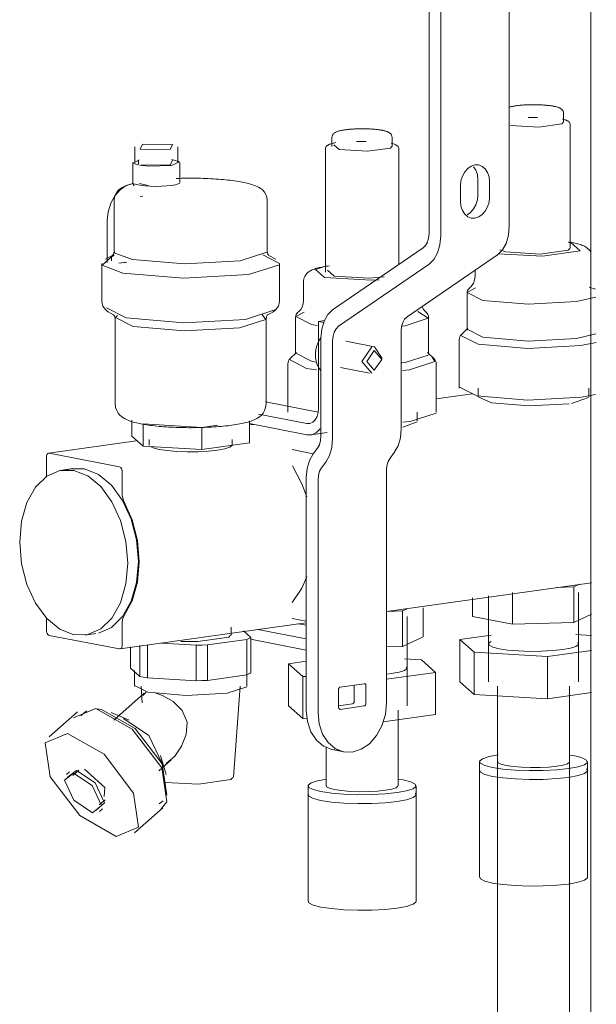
# Model space of a CAD drawing. Header units: millimetres. Extents: x 38570 to 76040, y -5041 to 9267.
# Tile 65 of 169: x 49465 to 49593, y 6378 to 6597. Entities that reach past the tile are written whole.
import ezdxf

# ---------------------------------------------------------------- set-up
doc = ezdxf.new("R2010")
doc.units = ezdxf.units.MM
doc.layers.add('M-EQPM-____-OTLN', color=50, linetype='Continuous', lineweight=20)
doc.layers.add('P-PIPE-____-OTLN', color=3, linetype='Continuous', lineweight=20)

# ---------------------------------------------------------------- blocks, each defined once
blk = doc.blocks.new('ADSK_Коллектор с регулирующими клапанами и расходомерами - N5-V46-3D Отопление left')
at = {"layer": 'M-EQPM-____-OTLN'}
for p, q in [((49555.66, 6613.94), (49555.66, 6549.38)), ((49573.48, 6615.57), (49573.48, 6551.01)), ((49558.25, 6548.88), (49558.25, 6613.43)), ((49579.74, 6575.14), (49577.65, 6575.15)), ((49585.54, 6574.07), (49585.54, 6576.04)), ((49587.01, 6546.16), (49587.01, 6573.58)), ((49534.12, 6570.7), (49534.12, 6568.73)), ((49547.48, 6568.73), (49547.48, 6570.7)), ((49490.37, 6568.6), (49490.37, 6565.15)), ((49499.87, 6565.15), (49499.87, 6568.6)), ((49532.65, 6568.23), (49532.65, 6540.81)), ((49534.51, 6569.09), (49535.72, 6568.01)), ((49541.68, 6569.8), (49539.59, 6569.81)), ((49548.95, 6542.51), (49548.95, 6568.23)), ((49491.14, 6564.72), (49491.17, 6565.59)), ((49498.73, 6565.66), (49498.2, 6564.56)), ((49489.87, 6565.15), (49489.87, 6560.42)), ((49498.2, 6564.56), (49491.72, 6564.6)), ((49500.37, 6560.71), (49500.37, 6565.15)), ((49566.51, 6557.94), (49566.51, 6561.39)), ((49493.34, 6560.06), (49491.36, 6560.45)), ((49562.63, 6556.53), (49562.63, 6559.98)), ((49569.1, 6560.89), (49569.1, 6557.43)), ((49492.13, 6557.7), (49491.5, 6557.63)), ((49485.74, 6556.77), (49485.74, 6545.43)), ((49519.74, 6545.43), (49519.74, 6556.77)), ((49484.22, 6542.95), (49484.22, 6552.28)), ((49554.36, 6546.21), (49534.26, 6532.45)), ((49586.71, 6547.42), (49587.22, 6547.33)), ((49485.49, 6544.57), (49483.83, 6543.67)), ((49485.18, 6544.21), (49485.79, 6544.59)), ((49485.18, 6543.34), (49485.18, 6544.21)), ((49518.79, 6544.62), (49522.49, 6542.72)), ((49519.74, 6545.43), (49519.74, 6545.43)), ((49521.64, 6543.67), (49519.98, 6544.57)), ((49570.88, 6544.68), (49550.78, 6530.92)), ((49571.37, 6545.75), (49572.66, 6545.28)), ((49482.99, 6542.72), (49482.99, 6534.45)), ((49488.6, 6543.04), (49486.8, 6542.78)), ((49488.59, 6543.02), (49487.86, 6542.89)), ((49522.49, 6534.45), (49522.49, 6542.72)), ((49535.56, 6528.78), (49555.66, 6542.55)), ((49533.12, 6541.26), (49534.6, 6539.94)), ((49565.88, 6541.26), (49565.88, 6539.92)), ((49527.82, 6538.84), (49527.82, 6534.57)), ((49592.59, 6537.01), (49591.24, 6537.44)), ((49564.1, 6536.12), (49564.1, 6527.94)), ((49488.46, 6530.67), (49484.04, 6532.91)), ((49484.78, 6531.78), (49485.75, 6531.26)), ((49519.73, 6531.26), (49520.69, 6531.78)), ((49526.04, 6530.77), (49526.04, 6522.59)), ((49555.56, 6522.59), (49555.56, 6530.77)), ((49485.99, 6530.51), (49485.99, 6511.55)), ((49519.49, 6511.55), (49519.49, 6530.51)), ((49529.57, 6529.2), (49530.83, 6528.98)), ((49532.43, 6530.05), (49531.14, 6529.87)), ((49532.28, 6529.65), (49531.14, 6529.87)), ((49531.14, 6529.87), (49531.14, 6510.64)), ((49549.48, 6527.75), (49549.48, 6506.04)), ((49562.72, 6526.73), (49566.54, 6524.79)), ((49564.31, 6528.34), (49562.9, 6526.97)), ((49564.15, 6528.13), (49567.63, 6526.36)), ((49531.67, 6526.12), (49531.67, 6504.4)), ((49534.26, 6503.9), (49534.26, 6525.62)), ((49543.57, 6524.21), (49537.16, 6525.45)), ((49545.25, 6521.62), (49543.57, 6524.21)), ((49562.38, 6525.82), (49562.38, 6515.09)), ((49526.25, 6523), (49524.84, 6521.62)), ((49526.09, 6522.79), (49529.57, 6521.02)), ((49556.76, 6521.62), (49555.35, 6523)), ((49524.32, 6520.48), (49524.32, 6509.74)), ((49524.66, 6521.39), (49528.47, 6519.45)), ((49529.57, 6521.02), (49530.48, 6520.85)), ((49557.28, 6509.74), (49557.28, 6520.48)), ((49528.47, 6519.45), (49530.68, 6519.09)), ((49536.04, 6519.64), (49542.44, 6518.41)), ((49562.43, 6515.3), (49566.31, 6513.33)), ((49565.32, 6513.83), (49557.23, 6512.7)), ((49566.6, 6515.09), (49566.6, 6513.11)), ((49566.61, 6513.13), (49569.53, 6511.8)), ((49591.12, 6513.11), (49591.12, 6515.09)), ((49519.38, 6512.02), (49531.07, 6509.76)), ((49587.29, 6511.65), (49591.08, 6512.95)), ((49528.55, 6507.19), (49517.81, 6509.27)), ((49553.06, 6507.77), (49553.06, 6509.74)), ((49489.68, 6504.42), (49489.68, 6507.98)), ((49492.19, 6507.11), (49505.25, 6506.34)), ((49492.19, 6502.18), (49492.19, 6507.11)), ((49505.25, 6506.34), (49508.79, 6506.84)), ((49515.79, 6502.89), (49515.79, 6507.83)), ((49515.79, 6507.2), (49528.55, 6504.73)), ((49516.74, 6507.01), (49515.79, 6506.88)), ((49549.85, 6506.41), (49553.02, 6507.61)), ((49492.19, 6502.18), (49489.68, 6504.42)), ((49505.25, 6506.34), (49505.25, 6501.41)), ((49529.45, 6504.7), (49533.04, 6505.21)), ((49490.67, 6503.35), (49471.22, 6500.62)), ((49493.54, 6503.66), (49493.54, 6502.43)), ((49515.79, 6502.89), (49505.25, 6501.41)), ((49511.94, 6502.43), (49511.94, 6503.66)), ((49486.92, 6497.61), (49471.36, 6500.62)), ((49505.25, 6501.41), (49492.19, 6502.18)), ((49529.94, 6500.51), (49525.31, 6501.41)), ((49530.91, 6501.76), (49529.94, 6500.48)), ((49547.96, 6500.75), (49547, 6499.48)), ((49470.71, 6499.76), (49470.71, 6495.46)), ((49531.78, 6497.34), (49532.74, 6498.62)), ((49476.57, 6497.21), (49474.21, 6496.88)), ((49487.57, 6491.4), (49487.57, 6496.5)), ((49546.24, 6496.83), (49546.24, 6445.21)), ((49528.42, 6495.2), (49528.42, 6443.57)), ((49531.02, 6443.07), (49531.02, 6494.69)), ((49546.24, 6465.47), (49591.75, 6471.86)), ((49574.23, 6462.64), (49574.23, 6469.73)), ((49584.05, 6470.83), (49587.8, 6470.94)), ((49587.8, 6470.94), (49589.08, 6471.54)), ((49587.8, 6470.94), (49587.8, 6463.05)), ((49588.86, 6449.89), (49588.86, 6469.72)), ((49565.29, 6464.37), (49565.29, 6468.48)), ((49568.86, 6468.98), (49568.86, 6449.89)), ((49546.62, 6465.5), (49549.74, 6465.6)), ((49549.74, 6465.6), (49550.81, 6466.09)), ((49549.74, 6465.6), (49549.74, 6457.71)), ((49554.37, 6459.85), (49554.37, 6466.3)), ((49470.71, 6464.04), (49470.71, 6461.29)), ((49487.06, 6457.16), (49528.31, 6462.96)), ((49487.57, 6458.03), (49487.57, 6463.12)), ((49525.31, 6463.93), (49528.42, 6463.33)), ((49550.8, 6444.55), (49550.8, 6464.37)), ((49574.23, 6462.64), (49565.29, 6464.37)), ((49587.8, 6463.05), (49574.23, 6462.64)), ((49591.75, 6464.87), (49587.8, 6463.05)), ((49511.74, 6460.26), (49511.74, 6461.99)), ((49516.07, 6459.71), (49514.44, 6461.17)), ((49528.42, 6459.38), (49517.67, 6461.46)), ((49526.66, 6462.77), (49528.42, 6462.43)), ((49471.36, 6460.18), (49486.92, 6457.17)), ((49479.35, 6460.24), (49481.71, 6460.57)), ((49506.48, 6458.08), (49515.2, 6459.3)), ((49515.2, 6451.41), (49515.2, 6459.3)), ((49516.05, 6459.31), (49528.42, 6456.92)), ((49516.07, 6451.81), (49516.07, 6459.71)), ((49554.37, 6459.85), (49549.74, 6457.71)), ((49569.44, 6460.2), (49562.54, 6459.23)), ((49562.54, 6459.23), (49565.68, 6456.42)), ((49562.54, 6449.86), (49562.54, 6459.23)), ((49591.75, 6460.14), (49588.28, 6460.35)), ((49489.41, 6452.93), (49489.41, 6457.65)), ((49491.48, 6451.07), (49491.48, 6457.94)), ((49493.15, 6450.75), (49493.15, 6458.02)), ((49496.25, 6458.46), (49503.95, 6458)), ((49503.95, 6458), (49503.95, 6450.11)), ((49506.48, 6450.19), (49506.48, 6458.08)), ((49549.74, 6457.71), (49546.24, 6457.6)), ((49565.68, 6456.42), (49582, 6455.47)), ((49565.68, 6447.05), (49565.68, 6456.42)), ((49582, 6455.47), (49591.75, 6456.84)), ((49528.42, 6454.44), (49524.48, 6453.89)), ((49553.98, 6454.78), (49550.22, 6455)), ((49557.12, 6451.97), (49553.98, 6454.78)), ((49582, 6446.1), (49582, 6455.47)), ((49491.48, 6451.07), (49489.41, 6452.93)), ((49490.24, 6452.37), (49490.24, 6448.92)), ((49515.24, 6448.92), (49515.24, 6452.37)), ((49524.48, 6453.89), (49527.62, 6451.08)), ((49524.48, 6444.52), (49524.48, 6453.89)), ((49546.24, 6450.45), (49557.12, 6451.97)), ((49557.12, 6442.6), (49557.12, 6451.97)), ((49503.95, 6450.11), (49493.15, 6450.75)), ((49515.2, 6451.41), (49506.48, 6450.19)), ((49527.62, 6451.08), (49528.42, 6451.03)), ((49527.62, 6441.71), (49527.62, 6451.08)), ((49547.28, 6451.68), (49546.28, 6451.55)), ((49565.68, 6447.05), (49562.54, 6449.86)), ((49490.28, 6449.08), (49493.22, 6447.58)), ((49491.74, 6448.9), (49492.01, 6445.2)), ((49492.86, 6447.56), (49492.1, 6446.81)), ((49512.24, 6428.68), (49513.74, 6448.9)), ((49535.58, 6444.2), (49535.58, 6448.15)), ((49535.97, 6448.69), (49541.29, 6449.44)), ((49539.08, 6445.56), (49539.08, 6449.13)), ((49541.67, 6449), (49541.67, 6445.06)), ((49570.86, 6448.9), (49570.86, 6432.14)), ((49586.86, 6432.14), (49586.86, 6448.9)), ((49492.43, 6447.33), (49485.69, 6441.34)), ((49582, 6446.1), (49565.68, 6447.05)), ((49591.75, 6447.47), (49582, 6446.1)), ((49477.62, 6443.19), (49471.35, 6437.63)), ((49481.66, 6443.95), (49476.71, 6441.87)), ((49479.67, 6443.41), (49479.2, 6443.07)), ((49482.92, 6443.76), (49482.07, 6443.88)), ((49527.62, 6441.71), (49524.48, 6444.52)), ((49535.58, 6444.57), (49538.7, 6445.01)), ((49541.29, 6444.51), (49535.97, 6443.76)), ((49548.8, 6426.79), (49548.8, 6443.56)), ((49479.2, 6443.07), (49478.38, 6442.33)), ((49489.07, 6441.34), (49485.1, 6443.07)), ((49528.62, 6441.65), (49527.62, 6441.71)), ((49557.12, 6442.6), (49545.48, 6440.97)), ((49532.8, 6435.45), (49532.8, 6426.79)), ((49534.14, 6434.82), (49536.73, 6434.32)), ((49495.66, 6430.13), (49498.38, 6432.54)), ((49497.3, 6429.33), (49496.05, 6433.48)), ((49477.41, 6430.21), (49475.36, 6428.61)), ((49477.91, 6430.25), (49476.59, 6429.08)), ((49566.86, 6432.14), (49566.86, 6430.16)), ((49566.86, 6430.16), (49566.86, 6406.49)), ((49590.86, 6430.16), (49590.66, 6430.52)), ((49590.66, 6430.52), (49590.86, 6430.16)), ((49590.86, 6430.16), (49590.86, 6432.14)), ((49590.86, 6406.49), (49590.86, 6430.16)), ((49475.85, 6429.92), (49475.19, 6429.33)), ((49528.8, 6426.79), (49528.8, 6424.82)), ((49552.8, 6424.82), (49552.8, 6426.79)), ((49482.41, 6422.53), (49483.73, 6423.7)), ((49528.8, 6424.82), (49528.8, 6401.15)), ((49552.8, 6424.82), (49552.6, 6425.18)), ((49552.6, 6425.18), (49552.8, 6424.82)), ((49552.8, 6401.15), (49552.8, 6424.82)), ((49482.49, 6421.11), (49483.15, 6421.69)), ((49490.28, 6416.32), (49496.55, 6421.89)), ((49495.78, 6422.75), (49496.61, 6423.48))]:
    blk.add_line(p, q, dxfattribs=at)
for points in [[(49573.53, 6577.43, 0), (49573.66, 6577.47, 0), (49573.8, 6577.51, 0), (49573.94, 6577.54, 0), (49574.09, 6577.58, 0), (49574.25, 6577.61, 0), (49574.41, 6577.64, 0), (49574.58, 6577.67, 0), (49574.75, 6577.7, 0), (49574.93, 6577.73, 0), (49575.11, 6577.75, 0), (49575.3, 6577.78, 0), (49575.49, 6577.8, 0), (49575.69, 6577.82, 0), (49575.89, 6577.84, 0), (49576.1, 6577.86, 0), (49576.31, 6577.88, 0), (49576.52, 6577.9, 0), (49576.74, 6577.91, 0), (49576.96, 6577.92, 0), (49577.19, 6577.94, 0), (49577.41, 6577.95, 0), (49577.64, 6577.96, 0), (49577.87, 6577.96, 0), (49578.1, 6577.97, 0), (49578.33, 6577.97, 0), (49578.57, 6577.98, 0), (49578.8, 6577.98, 0), (49579.03, 6577.98, 0), (49579.27, 6577.97, 0), (49579.5, 6577.97, 0), (49579.73, 6577.97, 0), (49579.96, 6577.96, 0), (49580.19, 6577.95, 0), (49580.42, 6577.94, 0), (49580.64, 6577.93, 0), (49580.86, 6577.92, 0), (49581.08, 6577.9, 0), (49581.3, 6577.89, 0), (49581.51, 6577.87, 0), (49581.72, 6577.85, 0), (49581.93, 6577.83, 0), (49582.13, 6577.81, 0), (49582.32, 6577.79, 0), (49582.51, 6577.77, 0), (49582.7, 6577.74, 0), (49582.88, 6577.72, 0), (49583.05, 6577.69, 0), (49583.22, 6577.66, 0), (49583.37, 6577.63, 0)], [(49585.54, 6576.04, 0), (49585.5, 6576.32, 0), (49585.42, 6576.55, 0), (49585.3, 6576.74, 0), (49585.18, 6576.89, 0), (49585.06, 6577, 0), (49584.93, 6577.09, 0), (49584.81, 6577.17, 0), (49584.69, 6577.23, 0), (49584.57, 6577.29, 0), (49584.45, 6577.34, 0), (49584.33, 6577.38, 0), (49584.2, 6577.43, 0), (49584.06, 6577.47, 0), (49583.93, 6577.51, 0), (49583.78, 6577.54, 0), (49583.63, 6577.58, 0), (49583.47, 6577.61, 0), (49583.37, 6577.63, 0)], [(49587.01, 6573.58, 0), (49586.99, 6573.74, 0), (49586.94, 6573.9, 0), (49586.86, 6574.02, 0), (49586.77, 6574.13, 0), (49586.67, 6574.21, 0), (49586.57, 6574.29, 0), (49586.46, 6574.36, 0), (49586.35, 6574.42, 0), (49586.22, 6574.48, 0), (49586.09, 6574.53, 0), (49585.95, 6574.58, 0), (49585.8, 6574.63, 0), (49585.64, 6574.68, 0), (49585.47, 6574.73, 0), (49585.29, 6574.77, 0)], [(49534.12, 6570.7, 0), (49534.16, 6570.97, 0), (49534.24, 6571.21, 0), (49534.36, 6571.4, 0), (49534.48, 6571.55, 0), (49534.61, 6571.66, 0), (49534.73, 6571.75, 0), (49534.85, 6571.82, 0), (49534.97, 6571.89, 0), (49535.09, 6571.94, 0), (49535.21, 6571.99, 0), (49535.33, 6572.04, 0), (49535.46, 6572.08, 0), (49535.6, 6572.12, 0), (49535.74, 6572.16, 0), (49535.88, 6572.2, 0), (49536.03, 6572.23, 0), (49536.19, 6572.27, 0), (49536.35, 6572.3, 0), (49536.51, 6572.33, 0), (49536.69, 6572.36, 0), (49536.87, 6572.38, 0), (49537.05, 6572.41, 0), (49537.24, 6572.43, 0), (49537.43, 6572.46, 0), (49537.63, 6572.48, 0), (49537.83, 6572.5, 0), (49538.04, 6572.52, 0), (49538.25, 6572.54, 0), (49538.46, 6572.55, 0), (49538.68, 6572.57, 0), (49538.9, 6572.58, 0), (49539.12, 6572.59, 0), (49539.35, 6572.6, 0), (49539.58, 6572.61, 0), (49539.81, 6572.62, 0), (49540.04, 6572.63, 0), (49540.27, 6572.63, 0), (49540.5, 6572.63, 0), (49540.74, 6572.63, 0), (49540.97, 6572.63, 0), (49541.2, 6572.63, 0), (49541.44, 6572.63, 0), (49541.67, 6572.62, 0), (49541.9, 6572.62, 0), (49542.13, 6572.61, 0), (49542.36, 6572.6, 0), (49542.58, 6572.59, 0), (49542.8, 6572.58, 0), (49543.02, 6572.56, 0), (49543.24, 6572.55, 0), (49543.45, 6572.53, 0), (49543.66, 6572.51, 0), (49543.86, 6572.49, 0), (49544.06, 6572.47, 0), (49544.26, 6572.45, 0), (49544.45, 6572.42, 0), (49544.64, 6572.4, 0), (49544.82, 6572.37, 0), (49544.99, 6572.34, 0), (49545.16, 6572.31, 0), (49545.31, 6572.29, 0)], [(49547.48, 6570.7, 0), (49547.44, 6570.97, 0), (49547.36, 6571.21, 0), (49547.24, 6571.4, 0), (49547.12, 6571.55, 0), (49546.99, 6571.66, 0), (49546.87, 6571.75, 0), (49546.75, 6571.82, 0), (49546.63, 6571.89, 0), (49546.51, 6571.94, 0), (49546.39, 6571.99, 0), (49546.27, 6572.04, 0), (49546.14, 6572.08, 0), (49546, 6572.12, 0), (49545.86, 6572.16, 0), (49545.72, 6572.2, 0), (49545.57, 6572.23, 0), (49545.41, 6572.27, 0), (49545.31, 6572.29, 0)], [(49573.78, 6573.36, 0), (49580.07, 6572.99, 0), (49585.15, 6573.7, 0), (49585.45, 6574.01, 0)], [(49492.04, 6569.2, 0), (49491.5, 6568.1, 0), (49498.2, 6568.01, 0)], [(49498.2, 6568.01, 0), (49498.73, 6569.11, 0), (49492.04, 6569.2, 0)], [(49532.65, 6568.23, 0), (49532.67, 6568.4, 0), (49532.72, 6568.55, 0), (49532.8, 6568.68, 0), (49532.89, 6568.78, 0), (49532.99, 6568.87, 0), (49533.09, 6568.95, 0), (49533.2, 6569.01, 0), (49533.32, 6569.08, 0), (49533.44, 6569.13, 0), (49533.57, 6569.19, 0), (49533.71, 6569.24, 0), (49533.86, 6569.29, 0), (49534.02, 6569.34, 0), (49534.19, 6569.39, 0), (49534.37, 6569.43, 0), (49534.56, 6569.47, 0), (49534.75, 6569.51, 0), (49534.96, 6569.55, 0)], [(49535.72, 6568.01, 0), (49542.01, 6567.64, 0), (49547.09, 6568.36, 0), (49547.39, 6568.67, 0)], [(49548.95, 6568.23, 0), (49548.93, 6568.4, 0), (49548.88, 6568.55, 0), (49548.8, 6568.68, 0), (49548.71, 6568.78, 0), (49548.61, 6568.87, 0), (49548.51, 6568.95, 0), (49548.4, 6569.01, 0), (49548.28, 6569.08, 0), (49548.16, 6569.13, 0), (49548.03, 6569.19, 0), (49547.89, 6569.24, 0), (49547.74, 6569.29, 0), (49547.58, 6569.34, 0), (49547.41, 6569.39, 0), (49547.23, 6569.43, 0)], [(49491.05, 6564.64, 0), (49489.96, 6564.99, 0), (49491.32, 6565.73, 0)], [(49498.56, 6565.78, 0), (49500.28, 6565.31, 0), (49498.52, 6564.49, 0)], [(49498.52, 6564.49, 0), (49493.36, 6564.34, 0), (49491.38, 6564.58, 0)], [(49562.63, 6559.98, 0), (49562.74, 6561.08, 0), (49563.06, 6562.13, 0), (49563.58, 6563.07, 0), (49564.25, 6563.83, 0), (49565.03, 6564.36, 0), (49565.87, 6564.62, 0), (49566.7, 6564.6, 0), (49567.48, 6564.29, 0), (49568.15, 6563.72, 0), (49568.67, 6562.92, 0), (49568.99, 6561.96, 0), (49569.1, 6560.89, 0)], [(49566.51, 6561.39, 0), (49566.4, 6562.46, 0), (49566.07, 6563.42, 0), (49565.56, 6564.22, 0)], [(49514.25, 6560.78, 0), (49513.83, 6560.86, 0), (49513.4, 6560.93, 0), (49512.95, 6561, 0), (49512.48, 6561.07, 0), (49512.01, 6561.13, 0), (49511.52, 6561.19, 0), (49511.02, 6561.25, 0), (49510.51, 6561.3, 0), (49509.98, 6561.35, 0), (49509.45, 6561.4, 0), (49508.91, 6561.44, 0), (49508.35, 6561.48, 0), (49507.79, 6561.52, 0), (49507.23, 6561.55, 0), (49506.65, 6561.58, 0), (49506.07, 6561.6, 0), (49505.49, 6561.62, 0), (49504.9, 6561.64, 0), (49504.3, 6561.65, 0), (49503.71, 6561.66, 0), (49503.11, 6561.66, 0), (49502.52, 6561.66, 0), (49501.92, 6561.66, 0), (49501.33, 6561.65, 0), (49500.73, 6561.64, 0), (49500.14, 6561.63, 0), (49499.56, 6561.61, 0)], [(49484.22, 6552.28, 0), (49484.42, 6554.23, 0), (49484.99, 6556.09, 0), (49485.89, 6557.75, 0), (49487.08, 6559.09, 0), (49488.45, 6560.02, 0), (49489.93, 6560.48, 0)], [(49485.74, 6556.77, 0), (49485.82, 6557.46, 0), (49486.04, 6558.06, 0), (49486.32, 6558.54, 0), (49486.64, 6558.9, 0), (49486.95, 6559.19, 0), (49487.26, 6559.41, 0), (49487.56, 6559.6, 0), (49487.86, 6559.76, 0), (49488.17, 6559.9, 0), (49488.47, 6560.03, 0), (49488.79, 6560.15, 0), (49489.12, 6560.26, 0), (49489.46, 6560.36, 0), (49489.82, 6560.46, 0), (49489.92, 6560.49, 0)], [(49490.16, 6560.43, 0), (49489.93, 6560.49, 0), (49489.87, 6560.41, 0), (49489.96, 6560.23, 0), (49490.19, 6559.99, 0)], [(49498.52, 6560.05, 0), (49497.46, 6559.94, 0), (49496.27, 6559.87, 0), (49495, 6559.85, 0), (49493.74, 6559.88, 0), (49492.57, 6559.96, 0), (49491.54, 6560.08, 0), (49490.72, 6560.24, 0), (49490.16, 6560.43, 0)], [(49500.32, 6560.59, 0), (49499.99, 6560.39, 0), (49499.38, 6560.21, 0), (49498.52, 6560.05, 0)], [(49519.74, 6556.77, 0), (49519.66, 6557.46, 0), (49519.44, 6558.06, 0), (49519.15, 6558.54, 0), (49518.84, 6558.9, 0), (49518.53, 6559.19, 0), (49518.22, 6559.41, 0), (49517.92, 6559.6, 0), (49517.62, 6559.76, 0), (49517.31, 6559.9, 0), (49517, 6560.03, 0), (49516.68, 6560.15, 0), (49516.35, 6560.26, 0), (49516.01, 6560.36, 0), (49515.66, 6560.46, 0), (49515.29, 6560.55, 0), (49514.91, 6560.64, 0), (49514.51, 6560.73, 0), (49514.25, 6560.78, 0)], [(49569.1, 6557.43, 0), (49568.99, 6556.33, 0), (49568.67, 6555.28, 0), (49568.15, 6554.34, 0), (49567.48, 6553.58, 0), (49566.7, 6553.05, 0), (49565.87, 6552.79, 0), (49565.03, 6552.81, 0), (49564.25, 6553.12, 0), (49563.58, 6553.69, 0), (49563.06, 6554.49, 0), (49562.74, 6555.46, 0), (49562.63, 6556.53, 0)], [(49564.11, 6553.55, 0), (49564.89, 6554.08, 0), (49565.56, 6554.84, 0), (49566.07, 6555.78, 0), (49566.4, 6556.84, 0), (49566.51, 6557.94, 0)], [(49573.48, 6551.01, 0), (49573.3, 6549.01, 0), (49572.78, 6547.2, 0), (49571.96, 6545.73, 0), (49570.88, 6544.68, 0)], [(49555.66, 6549.38, 0), (49555.57, 6548.37, 0), (49555.31, 6547.47, 0), (49554.9, 6546.74, 0), (49554.36, 6546.21, 0)], [(49555.66, 6542.55, 0), (49556.73, 6543.59, 0), (49557.56, 6545.07, 0), (49558.08, 6546.87, 0), (49558.25, 6548.88, 0)], [(49587.22, 6547.33, 0), (49589.2, 6545.55, 0), (49580.85, 6544.38, 0), (49570.99, 6544.9, 0)], [(49572.66, 6545.28, 0), (49580.34, 6544.83, 0), (49586.54, 6545.71, 0), (49586.9, 6546.09, 0)], [(49586.64, 6547.49, 0), (49586.98, 6547.43, 0), (49587.31, 6547.37, 0), (49587.6, 6547.32, 0)], [(49591.6, 6545.2, 0), (49591.38, 6545.58, 0), (49591.13, 6545.87, 0), (49590.88, 6546.09, 0), (49590.64, 6546.27, 0), (49590.41, 6546.42, 0), (49590.17, 6546.54, 0), (49589.94, 6546.65, 0), (49589.7, 6546.75, 0), (49589.46, 6546.84, 0), (49589.2, 6546.93, 0), (49588.94, 6547, 0), (49588.67, 6547.08, 0), (49588.39, 6547.15, 0), (49588.1, 6547.22, 0), (49587.8, 6547.28, 0), (49587.6, 6547.32, 0)], [(49487.7, 6540.61, 0), (49483.12, 6542.35, 0), (49485.18, 6544.21, 0)], [(49485.74, 6545.43, 0), (49485.69, 6545.08, 0), (49485.59, 6544.8, 0), (49485.48, 6544.62, 0), (49485.4, 6544.52, 0), (49485.37, 6544.49, 0)], [(49489.8, 6543.61, 0), (49485.93, 6545.02, 0), (49485.74, 6545.43, 0)], [(49519.68, 6545.21, 0), (49513.76, 6543.3, 0), (49501.38, 6542.64, 0), (49489.8, 6543.61, 0)], [(49519.74, 6545.43, 0), (49519.78, 6545.08, 0), (49519.89, 6544.8, 0), (49520, 6544.62, 0), (49520.08, 6544.52, 0), (49520.11, 6544.49, 0)], [(49522.43, 6542.46, 0), (49515.55, 6540.25, 0), (49501.16, 6539.48, 0), (49487.7, 6540.61, 0)], [(49527.82, 6538.84, 0), (49527.89, 6539.38, 0), (49528.06, 6539.86, 0), (49528.29, 6540.24, 0), (49528.53, 6540.53, 0), (49528.78, 6540.75, 0), (49529.02, 6540.93, 0), (49529.25, 6541.07, 0), (49529.49, 6541.2, 0), (49529.72, 6541.31, 0), (49529.96, 6541.41, 0), (49530.21, 6541.5, 0), (49530.46, 6541.58, 0), (49530.72, 6541.66, 0), (49530.99, 6541.73, 0), (49531.27, 6541.81, 0), (49531.56, 6541.87, 0), (49531.86, 6541.94, 0), (49532.18, 6542, 0), (49532.5, 6542.06, 0), (49532.84, 6542.11, 0), (49533.18, 6542.17, 0), (49533.54, 6542.22, 0)], [(49532.45, 6539.64, 0), (49530.46, 6541.42, 0), (49532.26, 6541.95, 0)], [(49544.6, 6539.12, 0), (49542.79, 6539.03, 0), (49532.45, 6539.64, 0)], [(49534.6, 6539.94, 0), (49542.27, 6539.49, 0), (49545.67, 6539.78, 0)], [(49565.88, 6539.92, 0), (49565.78, 6539.09, 0), (49565.53, 6538.39, 0), (49565.23, 6537.89, 0), (49564.96, 6537.57, 0), (49564.75, 6537.37, 0)], [(49564.11, 6536.1, 0), (49564.14, 6536.43, 0), (49564.23, 6536.73, 0), (49564.38, 6536.98, 0), (49564.54, 6537.19, 0), (49564.73, 6537.35, 0), (49564.75, 6537.37, 0)], [(49565.99, 6537.31, 0), (49564.15, 6536.31, 0), (49567.63, 6534.54, 0)], [(49567.63, 6534.54, 0), (49577.69, 6533.69, 0), (49588.43, 6534.27, 0), (49592.68, 6535.26, 0)], [(49482.99, 6534.45, 0), (49483.06, 6533.83, 0), (49483.26, 6533.29, 0), (49483.52, 6532.85, 0), (49483.82, 6532.5, 0), (49484.12, 6532.22, 0), (49484.43, 6532, 0), (49484.65, 6531.86, 0)], [(49522.49, 6534.45, 0), (49522.41, 6533.83, 0), (49522.22, 6533.29, 0), (49521.95, 6532.85, 0), (49521.66, 6532.5, 0), (49521.35, 6532.22, 0), (49521.05, 6532, 0), (49520.83, 6531.86, 0)], [(49527.82, 6534.57, 0), (49527.72, 6533.74, 0), (49527.47, 6533.05, 0), (49527.17, 6532.55, 0), (49526.9, 6532.22, 0), (49526.69, 6532.03, 0)], [(49554.13, 6533.05, 0), (49554.43, 6532.55, 0), (49554.7, 6532.22, 0), (49554.91, 6532.03, 0)], [(49485.99, 6530.48, 0), (49485.93, 6530.82, 0), (49485.82, 6531.08, 0), (49485.71, 6531.24, 0), (49485.64, 6531.31, 0), (49485.62, 6531.33, 0)], [(49489.99, 6528.72, 0), (49486.04, 6530.73, 0), (49486.49, 6531.18, 0)], [(49521.44, 6532.43, 0), (49514.9, 6530.32, 0), (49501.24, 6529.59, 0), (49488.46, 6530.67, 0)], [(49518.61, 6531.39, 0), (49519.43, 6530.29, 0), (49513.6, 6528.41, 0), (49501.4, 6527.76, 0), (49489.99, 6528.72, 0)], [(49519.49, 6530.48, 0), (49519.55, 6530.82, 0), (49519.66, 6531.08, 0), (49519.76, 6531.24, 0), (49519.83, 6531.31, 0), (49519.85, 6531.33, 0)], [(49526.04, 6530.76, 0), (49526.07, 6531.09, 0), (49526.17, 6531.39, 0), (49526.32, 6531.64, 0), (49526.48, 6531.84, 0), (49526.66, 6532.01, 0), (49526.69, 6532.03, 0)], [(49527.93, 6531.96, 0), (49526.09, 6530.97, 0), (49529.57, 6529.2, 0)], [(49534.26, 6532.45, 0), (49533.19, 6531.4, 0), (49532.36, 6529.93, 0), (49531.84, 6528.13, 0), (49531.67, 6526.12, 0)], [(49550.78, 6530.92, 0), (49550.24, 6530.4, 0), (49549.83, 6529.66, 0), (49549.57, 6528.76, 0), (49549.48, 6527.75, 0)], [(49549.73, 6528.84, 0), (49550.37, 6528.92, 0), (49555.51, 6530.58, 0), (49553.18, 6532.1, 0)], [(49555.56, 6530.76, 0), (49555.53, 6531.09, 0), (49555.43, 6531.39, 0), (49555.28, 6531.64, 0), (49555.12, 6531.84, 0), (49554.94, 6532.01, 0), (49554.91, 6532.03, 0)], [(49534.26, 6525.62, 0), (49534.35, 6526.62, 0), (49534.61, 6527.52, 0), (49535.02, 6528.26, 0), (49535.56, 6528.78, 0)], [(49562.38, 6525.82, 0), (49562.42, 6526.16, 0), (49562.53, 6526.47, 0), (49562.68, 6526.72, 0), (49562.86, 6526.93, 0), (49562.89, 6526.96, 0)], [(49567.63, 6526.36, 0), (49577.69, 6525.51, 0), (49588.43, 6526.09, 0), (49592.68, 6527.08, 0)], [(49531.63, 6526.22, 0), (49531.52, 6526.06, 0), (49531.42, 6525.9, 0), (49531.32, 6525.73, 0), (49531.22, 6525.56, 0), (49531.13, 6525.39, 0), (49531.04, 6525.21, 0), (49530.96, 6525.03, 0), (49530.89, 6524.85, 0), (49530.82, 6524.67, 0), (49530.76, 6524.48, 0), (49530.7, 6524.29, 0), (49530.65, 6524.1, 0), (49530.6, 6523.9, 0), (49530.56, 6523.71, 0), (49530.53, 6523.51, 0), (49530.5, 6523.32, 0), (49530.47, 6523.12, 0), (49530.46, 6522.92, 0), (49530.45, 6522.72, 0), (49530.44, 6522.53, 0), (49530.44, 6522.33, 0), (49530.45, 6522.13, 0), (49530.46, 6521.94, 0), (49530.48, 6521.74, 0), (49530.51, 6521.55, 0), (49530.54, 6521.36, 0), (49530.58, 6521.17, 0), (49530.62, 6520.98, 0), (49530.68, 6520.8, 0), (49530.73, 6520.61, 0), (49530.79, 6520.44, 0), (49530.86, 6520.26, 0), (49530.94, 6520.09, 0), (49531.02, 6519.92, 0), (49531.11, 6519.76, 0), (49531.2, 6519.6, 0), (49531.3, 6519.44, 0), (49531.4, 6519.29, 0), (49531.51, 6519.15, 0), (49531.63, 6519.01, 0)], [(49543, 6524.22, 0), (49540.75, 6520.99, 0), (49543, 6518.39, 0)], [(49566.54, 6524.79, 0), (49577.57, 6523.86, 0), (49589.36, 6524.49, 0), (49592.8, 6525.16, 0)], [(49543.49, 6523.39, 0), (49541.82, 6520.98, 0), (49543.49, 6519.04, 0)], [(49543.49, 6519.04, 0), (49545.17, 6521.45, 0), (49543.49, 6523.39, 0)], [(49549.62, 6520.64, 0), (49550.37, 6520.74, 0), (49555.51, 6522.4, 0)], [(49549.74, 6518.95, 0), (49551.3, 6519.15, 0), (49556.94, 6520.96, 0), (49556.37, 6521.91, 0)], [(49524.32, 6520.48, 0), (49524.36, 6520.82, 0), (49524.47, 6521.12, 0), (49524.62, 6521.38, 0), (49524.8, 6521.59, 0), (49524.83, 6521.62, 0)], [(49557.28, 6520.48, 0), (49557.24, 6520.82, 0), (49557.13, 6521.12, 0), (49556.98, 6521.38, 0), (49556.8, 6521.59, 0), (49556.77, 6521.62, 0)], [(49566.31, 6513.33, 0), (49577.55, 6512.38, 0), (49589.55, 6513.02, 0), (49592.64, 6513.63, 0)], [(49485.99, 6511.55, 0), (49486.08, 6510.75, 0), (49486.33, 6510.06, 0), (49486.67, 6509.51, 0), (49487.02, 6509.09, 0), (49487.37, 6508.77, 0), (49487.71, 6508.52, 0), (49488.03, 6508.32, 0), (49488.35, 6508.15, 0), (49488.67, 6508, 0), (49488.98, 6507.87, 0), (49489.31, 6507.75, 0), (49489.64, 6507.64, 0), (49489.98, 6507.54, 0), (49490.33, 6507.44, 0), (49490.69, 6507.35, 0), (49491.06, 6507.27, 0), (49491.45, 6507.19, 0), (49491.7, 6507.13, 0)], [(49519.49, 6511.55, 0), (49519.39, 6510.75, 0), (49519.14, 6510.06, 0), (49518.81, 6509.51, 0), (49518.46, 6509.09, 0), (49518.11, 6508.77, 0), (49517.77, 6508.52, 0), (49517.44, 6508.32, 0), (49517.13, 6508.15, 0), (49516.81, 6508, 0), (49516.49, 6507.87, 0), (49516.17, 6507.75, 0), (49515.84, 6507.64, 0), (49515.5, 6507.54, 0), (49515.15, 6507.44, 0), (49514.79, 6507.35, 0), (49514.42, 6507.27, 0), (49514.03, 6507.19, 0), (49513.63, 6507.11, 0), (49513.22, 6507.03, 0), (49512.79, 6506.96, 0), (49512.35, 6506.89, 0), (49511.9, 6506.83, 0), (49511.44, 6506.77, 0), (49510.97, 6506.71, 0), (49510.48, 6506.66, 0), (49509.99, 6506.61, 0), (49509.48, 6506.56, 0), (49508.97, 6506.52, 0), (49508.44, 6506.48, 0), (49507.91, 6506.44, 0), (49507.37, 6506.41, 0), (49506.83, 6506.38, 0), (49506.28, 6506.36, 0), (49505.72, 6506.34, 0), (49505.16, 6506.32, 0), (49504.6, 6506.3, 0), (49504.03, 6506.29, 0), (49503.46, 6506.29, 0), (49502.89, 6506.28, 0), (49502.32, 6506.28, 0), (49501.75, 6506.29, 0), (49501.19, 6506.3, 0), (49500.62, 6506.31, 0), (49500.06, 6506.33, 0), (49499.5, 6506.35, 0), (49498.94, 6506.37, 0), (49498.4, 6506.4, 0), (49497.85, 6506.43, 0), (49497.32, 6506.46, 0), (49496.79, 6506.5, 0), (49496.27, 6506.54, 0), (49495.76, 6506.58, 0), (49495.26, 6506.63, 0), (49494.77, 6506.68, 0), (49494.29, 6506.74, 0), (49493.82, 6506.8, 0), (49493.36, 6506.86, 0), (49492.92, 6506.93, 0), (49492.49, 6506.99, 0), (49492.07, 6507.07, 0), (49491.7, 6507.13, 0)], [(49569.53, 6511.8, 0), (49577.88, 6511.1, 0), (49586.81, 6511.58, 0)], [(49531.14, 6510.64, 0), (49531.06, 6509.63, 0), (49530.8, 6508.73, 0), (49530.38, 6507.99, 0), (49529.85, 6507.47, 0), (49529.22, 6507.2, 0), (49528.55, 6507.19, 0)], [(49549.84, 6507.48, 0), (49551.49, 6507.67, 0), (49557.23, 6509.53, 0)], [(49528.55, 6504.73, 0), (49529.64, 6504.73, 0), (49530.66, 6505.18, 0), (49531.53, 6506.03, 0)], [(49531.67, 6504.4, 0), (49531.58, 6503.4, 0), (49531.32, 6502.5, 0), (49530.91, 6501.76, 0)], [(49549.48, 6506.04, 0), (49549.31, 6504.03, 0), (49548.79, 6502.23, 0), (49547.96, 6500.75, 0)], [(49511.91, 6502.31, 0), (49511.41, 6501.92, 0), (49510.31, 6501.57, 0), (49508.7, 6501.27, 0), (49506.69, 6501.06, 0), (49504.4, 6500.94, 0), (49502, 6500.91, 0), (49499.66, 6501, 0), (49497.52, 6501.18, 0), (49495.73, 6501.44, 0)], [(49532.74, 6498.62, 0), (49533.56, 6500.09, 0), (49534.08, 6501.89, 0), (49534.26, 6503.9, 0)], [(49471.36, 6500.62, 0), (49471.19, 6500.62, 0), (49471.03, 6500.55, 0), (49470.9, 6500.42, 0), (49470.8, 6500.23, 0), (49470.73, 6500.01, 0), (49470.71, 6499.76, 0)], [(49495.73, 6501.44, 0), (49494.43, 6501.78, 0), (49493.78, 6502.08, 0)], [(49529.94, 6500.48, 0), (49529.12, 6499.01, 0), (49528.6, 6497.2, 0), (49528.42, 6495.2, 0)], [(49547, 6499.48, 0), (49546.59, 6498.74, 0), (49546.33, 6497.84, 0), (49546.24, 6496.83, 0)], [(49488.78, 6476.24, 0), (49488.37, 6481.04, 0), (49487.17, 6485.68, 0), (49485.26, 6489.82, 0), (49482.78, 6493.2, 0), (49479.89, 6495.59, 0), (49476.78, 6496.81, 0), (49473.68, 6496.79, 0), (49470.78, 6495.53, 0), (49468.3, 6493.11, 0), (49466.39, 6489.7, 0), (49465.19, 6485.53, 0), (49464.78, 6480.88, 0)], [(49475.28, 6496.91, 0), (49476.03, 6497.12, 0), (49479.14, 6497.14, 0), (49482.25, 6495.92, 0), (49485.14, 6493.54, 0), (49487.62, 6490.15, 0), (49489.53, 6486.01, 0), (49490.73, 6481.37, 0), (49491.14, 6476.57, 0)], [(49487.57, 6496.5, 0), (49487.55, 6496.76, 0), (49487.48, 6497.01, 0), (49487.38, 6497.23, 0), (49487.25, 6497.41, 0), (49487.09, 6497.54, 0), (49486.92, 6497.61, 0)], [(49525.37, 6497.79, 0), (49527.46, 6493.81, 0), (49528.5, 6490.9, 0)], [(49531.02, 6494.69, 0), (49531.11, 6495.7, 0), (49531.36, 6496.6, 0), (49531.78, 6497.34, 0)], [(49487.93, 6489.97, 0), (49487.73, 6490.41, 0), (49487.61, 6490.9, 0), (49487.57, 6491.4, 0)], [(49487.93, 6464.41, 0), (49489.76, 6467.83, 0), (49490.91, 6471.96, 0), (49491.3, 6476.54, 0), (49490.91, 6481.27, 0), (49489.76, 6485.84, 0), (49487.93, 6489.97, 0)], [(49464.78, 6480.88, 0), (49465.19, 6476.08, 0), (49466.39, 6471.45, 0), (49468.3, 6467.3, 0), (49470.78, 6463.92, 0), (49473.68, 6461.54, 0), (49476.78, 6460.32, 0), (49479.89, 6460.34, 0), (49482.78, 6461.6, 0), (49485.26, 6464.02, 0), (49487.17, 6467.43, 0), (49488.37, 6471.6, 0), (49488.78, 6476.24, 0)], [(49491.14, 6476.57, 0), (49490.73, 6471.93, 0), (49489.53, 6467.76, 0), (49487.62, 6464.35, 0), (49485.14, 6461.93, 0), (49482.25, 6460.67, 0)], [(49528.5, 6473.2, 0), (49527.46, 6470.69, 0), (49525.31, 6467.45, 0)], [(49487.57, 6463.12, 0), (49487.61, 6463.61, 0), (49487.73, 6464.05, 0), (49487.93, 6464.41, 0)], [(49470.71, 6461.29, 0), (49470.73, 6461.03, 0), (49470.8, 6460.78, 0), (49470.9, 6460.56, 0), (49471.03, 6460.37, 0), (49471.19, 6460.25, 0), (49471.36, 6460.18, 0)], [(49511.62, 6460.19, 0), (49511.22, 6459.76, 0), (49504.37, 6458.8, 0), (49500.58, 6458.85, 0)], [(49515.2, 6459.3, 0), (49515.69, 6459.5, 0), (49516.07, 6459.71, 0)], [(49568.98, 6458.02, 0), (49568.89, 6458.41, 0), (49569.44, 6458.83, 0)], [(49588.7, 6458.57, 0), (49588.83, 6458.14, 0), (49588.28, 6457.72, 0), (49587.1, 6457.34, 0), (49585.35, 6457.02, 0)], [(49486.92, 6457.17, 0), (49487.09, 6457.17, 0), (49487.25, 6457.24, 0), (49487.38, 6457.37, 0), (49487.48, 6457.55, 0), (49487.55, 6457.78, 0), (49487.57, 6458.03, 0)], [(49503.95, 6458, 0), (49505.23, 6458.03, 0), (49506.48, 6458.08, 0)], [(49585.35, 6457.02, 0), (49583.16, 6456.79, 0), (49580.67, 6456.65, 0), (49578.06, 6456.63, 0), (49575.51, 6456.72, 0), (49573.19, 6456.92, 0), (49571.25, 6457.21, 0), (49569.83, 6457.57, 0), (49569.03, 6457.98, 0)], [(49550.63, 6453.23, 0), (49550.77, 6452.8, 0), (49550.22, 6452.38, 0), (49549.03, 6452, 0), (49547.28, 6451.68, 0)], [(49493.15, 6450.75, 0), (49492.27, 6450.9, 0), (49491.48, 6451.07, 0)], [(49506.48, 6450.19, 0), (49505.23, 6450.14, 0), (49503.95, 6450.11, 0)], [(49516.07, 6451.81, 0), (49515.69, 6451.61, 0), (49515.2, 6451.41, 0)], [(49493.22, 6447.58, 0), (49501.74, 6446.86, 0), (49510.84, 6447.35, 0), (49515.2, 6448.75, 0)], [(49535.58, 6448.15, 0), (49535.6, 6448.28, 0), (49535.64, 6448.4, 0), (49535.7, 6448.51, 0), (49535.77, 6448.6, 0), (49535.87, 6448.66, 0), (49535.97, 6448.69, 0)], [(49541.29, 6449.44, 0), (49541.39, 6449.44, 0), (49541.48, 6449.4, 0), (49541.56, 6449.34, 0), (49541.62, 6449.24, 0), (49541.66, 6449.13, 0), (49541.67, 6449, 0)], [(49497.31, 6431.76, 0), (49499.21, 6433.38, 0), (49500.74, 6435.59, 0), (49501.77, 6438.15, 0), (49501.96, 6440.92, 0), (49500.88, 6443.51, 0), (49498.83, 6445.51, 0), (49496.49, 6446.86, 0), (49494.66, 6447.51, 0)], [(49538.7, 6445.01, 0), (49538.8, 6445.04, 0), (49538.89, 6445.11, 0), (49538.97, 6445.19, 0), (49539.03, 6445.31, 0), (49539.07, 6445.43, 0), (49539.08, 6445.56, 0)], [(49496.16, 6421.69, 0), (49497.45, 6423.21, 0), (49496.32, 6430.75, 0), (49489.78, 6439.35, 0), (49481.66, 6443.95, 0)], [(49497.44, 6424.69, 0), (49496.4, 6431.63, 0), (49490.39, 6439.53, 0), (49482.92, 6443.76, 0)], [(49535.5, 6434.73, 0), (49534.07, 6434.83, 0), (49532.23, 6435.56, 0), (49530.65, 6436.91, 0), (49529.44, 6438.78, 0), (49528.68, 6441.05, 0), (49528.42, 6443.57, 0)], [(49535.97, 6443.76, 0), (49535.87, 6443.77, 0), (49535.77, 6443.8, 0), (49535.7, 6443.87, 0), (49535.64, 6443.96, 0), (49535.6, 6444.08, 0), (49535.58, 6444.2, 0)], [(49538.63, 6434.27, 0), (49540.6, 6434.89, 0), (49542.44, 6436.13, 0), (49544.01, 6437.92, 0), (49545.22, 6440.13, 0), (49545.98, 6442.62, 0), (49546.24, 6445.21, 0)], [(49541.67, 6445.06, 0), (49541.66, 6444.93, 0), (49541.62, 6444.8, 0), (49541.56, 6444.69, 0), (49541.48, 6444.6, 0), (49541.39, 6444.54, 0), (49541.29, 6444.51, 0)], [(49496.31, 6431.92, 0), (49493.46, 6437.92, 0), (49487.82, 6441.74, 0)], [(49531.02, 6443.07, 0), (49531.28, 6440.55, 0), (49532.04, 6438.28, 0), (49533.25, 6436.41, 0), (49534.82, 6435.06, 0), (49536.66, 6434.33, 0), (49538.63, 6434.27, 0)], [(49475.39, 6438.39, 0), (49470.45, 6436.31, 0), (49471.58, 6428.77, 0), (49478.12, 6420.17, 0), (49486.24, 6415.57, 0)], [(49486.24, 6415.57, 0), (49491.19, 6417.64, 0), (49490.06, 6425.19, 0), (49483.52, 6433.78, 0), (49475.39, 6438.39, 0)], [(49570.98, 6433.63, 0), (49568.98, 6433.26, 0), (49567.56, 6432.8, 0), (49566.9, 6432.29, 0), (49567.06, 6431.78, 0), (49568.02, 6431.29, 0), (49569.73, 6430.85, 0), (49572.05, 6430.51, 0), (49574.84, 6430.27, 0), (49577.9, 6430.17, 0), (49581.03, 6430.19, 0), (49584.01, 6430.35, 0), (49586.64, 6430.63, 0)], [(49586.64, 6430.63, 0), (49588.74, 6431.01, 0), (49590.17, 6431.47, 0), (49590.82, 6431.98, 0), (49590.66, 6432.49, 0), (49589.7, 6432.99, 0), (49588, 6433.42, 0), (49586.86, 6433.61, 0)], [(49481.78, 6421.41, 0), (49483.64, 6423.01, 0), (49481.54, 6427.41, 0), (49477.41, 6430.21, 0)], [(49483.55, 6424.38, 0), (49483.66, 6426.43, 0), (49479.15, 6430.48, 0)], [(49566.9, 6430.32, 0), (49567.06, 6429.81, 0), (49568.02, 6429.32, 0), (49569.73, 6428.88, 0), (49572.05, 6428.54, 0), (49574.84, 6428.3, 0), (49577.9, 6428.19, 0), (49581.03, 6428.22, 0), (49584.01, 6428.38, 0), (49586.64, 6428.66, 0)], [(49586.64, 6428.66, 0), (49584.01, 6428.38, 0), (49581.03, 6428.22, 0), (49577.9, 6428.19, 0), (49574.84, 6428.3, 0), (49572.05, 6428.54, 0), (49569.73, 6428.88, 0), (49568.02, 6429.32, 0), (49567.06, 6429.81, 0), (49566.9, 6430.32, 0)], [(49584.05, 6431.13, 0), (49582.3, 6430.95, 0), (49580.31, 6430.84, 0), (49578.22, 6430.82, 0), (49576.18, 6430.89, 0), (49574.32, 6431.05, 0), (49572.77, 6431.28, 0), (49571.64, 6431.57, 0), (49570.99, 6431.9, 0), (49570.89, 6432.24, 0)], [(49586.84, 6432.03, 0), (49586.4, 6431.7, 0), (49585.45, 6431.39, 0), (49584.05, 6431.13, 0)], [(49476.75, 6429.62, 0), (49474.71, 6428.02, 0), (49476.8, 6423.62, 0), (49480.93, 6420.82, 0)], [(49480.93, 6420.82, 0), (49482.98, 6422.42, 0), (49480.88, 6426.82, 0), (49476.75, 6429.62, 0)], [(49497.12, 6427.49, 0), (49504.46, 6427.16, 0), (49511.69, 6428.17, 0), (49512.11, 6428.6, 0)], [(49532.92, 6428.28, 0), (49530.92, 6427.92, 0), (49529.49, 6427.46, 0), (49528.84, 6426.95, 0), (49529, 6426.44, 0), (49529.96, 6425.94, 0), (49531.67, 6425.51, 0), (49533.99, 6425.16, 0), (49536.78, 6424.93, 0), (49539.84, 6424.82, 0), (49542.97, 6424.85, 0), (49545.95, 6425.01, 0), (49548.58, 6425.29, 0)], [(49548.58, 6425.29, 0), (49550.68, 6425.67, 0), (49552.11, 6426.13, 0), (49552.76, 6426.64, 0), (49552.6, 6427.15, 0), (49551.64, 6427.64, 0), (49549.93, 6428.08, 0), (49548.8, 6428.27, 0)], [(49586.64, 6428.66, 0), (49588.74, 6429.04, 0), (49590.17, 6429.5, 0), (49590.82, 6430.01, 0)], [(49590.82, 6430.01, 0), (49590.17, 6429.5, 0), (49588.74, 6429.04, 0), (49586.64, 6428.66, 0)], [(49545.99, 6425.79, 0), (49544.23, 6425.6, 0), (49542.25, 6425.5, 0), (49540.16, 6425.48, 0), (49538.12, 6425.55, 0), (49536.26, 6425.71, 0), (49534.71, 6425.94, 0), (49533.57, 6426.23, 0), (49532.93, 6426.55, 0), (49532.83, 6426.9, 0)], [(49548.77, 6426.69, 0), (49548.34, 6426.35, 0), (49547.39, 6426.04, 0), (49545.99, 6425.79, 0)], [(49528.84, 6424.98, 0), (49529, 6424.46, 0), (49529.96, 6423.97, 0), (49531.67, 6423.54, 0), (49533.99, 6423.19, 0), (49536.78, 6422.96, 0), (49539.84, 6422.85, 0), (49542.97, 6422.88, 0), (49545.95, 6423.03, 0), (49548.58, 6423.31, 0)], [(49548.58, 6423.31, 0), (49545.95, 6423.03, 0), (49542.97, 6422.88, 0), (49539.84, 6422.85, 0), (49536.78, 6422.96, 0), (49533.99, 6423.19, 0), (49531.67, 6423.54, 0), (49529.96, 6423.97, 0), (49529, 6424.46, 0), (49528.84, 6424.98, 0)], [(49548.58, 6423.31, 0), (49550.68, 6423.7, 0), (49552.11, 6424.16, 0), (49552.76, 6424.66, 0)], [(49552.76, 6424.66, 0), (49552.11, 6424.16, 0), (49550.68, 6423.7, 0), (49548.58, 6423.31, 0)], [(49586.64, 6404.99, 0), (49584.01, 6404.71, 0), (49581.03, 6404.55, 0), (49577.9, 6404.52, 0), (49574.84, 6404.63, 0), (49572.05, 6404.86, 0), (49569.73, 6405.21, 0), (49568.02, 6405.64, 0), (49567.06, 6406.13, 0), (49566.9, 6406.65, 0)], [(49590.86, 6406.49, 0), (49590.82, 6406.33, 0), (49590.17, 6405.83, 0), (49588.74, 6405.37, 0), (49586.64, 6404.99, 0)], [(49548.58, 6399.64, 0), (49545.95, 6399.36, 0), (49542.97, 6399.2, 0), (49539.84, 6399.18, 0), (49536.78, 6399.29, 0), (49533.99, 6399.52, 0), (49531.67, 6399.87, 0), (49529.96, 6400.3, 0), (49529, 6400.79, 0), (49528.84, 6401.31, 0)], [(49552.8, 6401.15, 0), (49552.76, 6400.99, 0), (49552.11, 6400.49, 0), (49550.68, 6400.03, 0), (49548.58, 6399.64, 0)]]:
    blk.add_polyline3d(points, dxfattribs=at)

msp = doc.modelspace()

# ---------------------------------------------------------------- linework, layer by layer
at = {"layer": 'P-PIPE-____-OTLN', "color": 5}
msp.add_line((49591.61, 6632.39), (49591.61, 6191.01), dxfattribs=at)
at = {"layer": 'P-PIPE-____-OTLN', "color": 10}
for p, q in [((49570.86, 6432.14), (49570.86, 6195.02)), ((49586.86, 6195.02), (49586.86, 6432.14))]:
    msp.add_line(p, q, dxfattribs=at)
for points in [[(49570.89, 6432.24, 0), (49570.99, 6431.9, 0), (49571.64, 6431.57, 0), (49572.77, 6431.28, 0)], [(49572.77, 6431.28, 0), (49574.32, 6431.05, 0), (49576.18, 6430.89, 0), (49578.22, 6430.82, 0), (49580.31, 6430.84, 0), (49582.3, 6430.95, 0), (49584.05, 6431.13, 0)], [(49584.05, 6431.13, 0), (49585.45, 6431.39, 0), (49586.4, 6431.7, 0), (49586.84, 6432.03, 0)]]:
    msp.add_polyline3d(points, dxfattribs=at)

# ---------------------------------------------------------------- block references
at = {"layer": 'M-EQPM-____-OTLN'}
msp.add_blockref('ADSK_Коллектор с регулирующими клапанами и расходомерами - N5-V46-3D Отопление left', (0, 0), dxfattribs=at)

doc.saveas('drawing.dxf')
